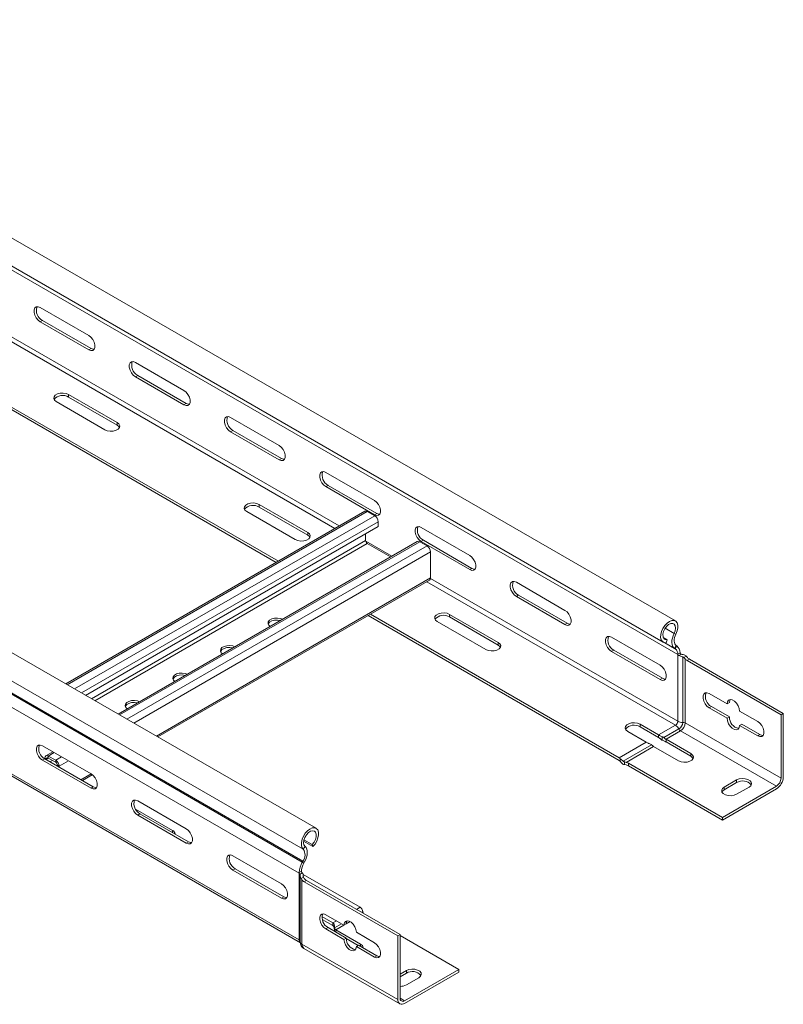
# Model space of a CAD drawing. Header units: millimetres. Extents: x -6 to 5206, y -8403 to -276.
# Tile 56 of 65: x 2227 to 2510, y -2827 to -2461. Entities that reach past the tile are written whole.
import ezdxf

# ---------------------------------------------------------------- set-up
doc = ezdxf.new("R2010")
doc.units = ezdxf.units.MM

msp = doc.modelspace()

# ---------------------------------------------------------------- linework, layer by layer
at = {"color": 7, "linetype": 'Continuous', "lineweight": 15}
for p, q in [((2470.22, -2684.27), (2083.43, -2460.98)), ((2078.88, -2468.86), (2465.67, -2692.15)), ((2471.11, -2696.76), (2084.32, -2473.47)), ((2336.82, -2761.28), (1950.03, -2537.99)), ((2332.07, -2769.02), (1945.28, -2545.73)), ((2331.7, -2773.86), (1944.91, -2550.58)), ((2331.94, -2773.43), (1945.16, -2550.14)), ((2330.58, -2777.94), (1943.75, -2554.63)), ((2322.83, -2662.07), (2144.88, -2559.33)), ((2321.98, -2662.56), (2144.03, -2559.82)), ((2234.4, -2567.86), (2252.43, -2578.27)), ((2234.4, -2573.17), (2235.25, -2572.68)), ((2252.43, -2583.58), (2234.4, -2573.17)), ((2235.25, -2572.68), (2253.28, -2583.09)), ((2330.53, -2802.69), (1943.75, -2579.4)), ((1944.24, -2580.5), (2331.03, -2803.79)), ((2252.43, -2583.58), (2253.28, -2583.09)), ((2269.76, -2588.28), (2287.79, -2598.68)), ((2269.76, -2593.58), (2270.61, -2593.09)), ((2287.79, -2603.99), (2269.76, -2593.58)), ((2270.61, -2593.09), (2288.64, -2603.5)), ((2258.41, -2613.24), (2240.38, -2602.83)), ((2244.97, -2600.18), (2263, -2610.59)), ((2244.97, -2601.16), (2244.97, -2600.18)), ((2263, -2611.57), (2244.97, -2601.16)), ((2287.79, -2603.99), (2288.64, -2603.5)), ((2263, -2611.57), (2263, -2610.59)), ((2305.11, -2608.69), (2323.14, -2619.09)), ((2305.11, -2613.99), (2305.96, -2613.5)), ((2323.14, -2624.4), (2305.11, -2613.99)), ((2305.96, -2613.5), (2323.99, -2623.91)), ((2323.14, -2624.4), (2323.99, -2623.91)), ((2340.47, -2629.1), (2358.5, -2639.5)), ((2340.47, -2634.4), (2341.32, -2633.91)), ((2358.5, -2644.81), (2340.47, -2634.4)), ((2341.32, -2633.91), (2359.35, -2644.32)), ((2354.95, -2643.53), (2243.9, -2707.63)), ((2329.12, -2654.06), (2311.09, -2643.65)), ((2315.68, -2641), (2333.71, -2651.41)), ((2315.68, -2641.98), (2315.68, -2641)), ((2333.71, -2652.39), (2315.68, -2641.98)), ((2358.6, -2645.21), (2355.85, -2643.62)), ((2358.5, -2644.81), (2359.35, -2644.32)), ((2359.88, -2649.21), (2251.28, -2711.9)), ((2359.88, -2649.21), (2359.88, -2647.41)), ((2375.82, -2649.51), (2393.85, -2659.91)), ((2333.71, -2652.39), (2333.71, -2651.41)), ((2355.21, -2651.9), (2355.21, -2654.39)), ((2375.82, -2654.81), (2376.67, -2654.32)), ((2376.67, -2654.32), (2394.7, -2664.73)), ((2374.39, -2654.75), (2263.34, -2718.86)), ((2355.85, -2655.49), (2364.48, -2660.47)), ((2378.05, -2656.43), (2375.29, -2654.84)), ((2393.85, -2665.22), (2375.82, -2654.81)), ((2379.32, -2668.31), (2379.32, -2658.64)), ((2393.85, -2665.22), (2394.7, -2664.73)), ((2278.07, -2727.36), (2378.95, -2669.13)), ((2411.18, -2669.92), (2429.21, -2680.33)), ((2411.18, -2675.22), (2412.03, -2674.73)), ((2429.21, -2685.63), (2411.18, -2675.22)), ((2412.03, -2674.73), (2430.06, -2685.14)), ((2449.33, -2736.07), (2356.16, -2682.29)), ((2449.33, -2735.09), (2357.01, -2681.8)), ((2386.39, -2681.82), (2404.43, -2692.23)), ((2386.39, -2682.8), (2386.39, -2681.82)), ((2404.43, -2693.21), (2386.39, -2682.8)), ((2399.83, -2694.88), (2381.8, -2684.47)), ((2429.21, -2685.63), (2430.06, -2685.14)), ((2446.53, -2690.33), (2464.56, -2700.74)), ((2465.72, -2690.44), (2467.12, -2691.25)), ((2470.42, -2689.15), (2469.76, -2688.91)), ((2404.43, -2693.21), (2404.43, -2692.23)), ((2466.82, -2692.34), (2467.12, -2691.25)), ((2470.54, -2693.42), (2469.93, -2694.45)), ((2470.17, -2694.6), (2469.93, -2694.45)), ((2470.79, -2693.57), (2470.17, -2694.6)), ((2470.79, -2693.57), (2470.54, -2693.42)), ((2446.53, -2695.63), (2447.38, -2695.14)), ((2464.56, -2706.04), (2446.53, -2695.63)), ((2447.38, -2695.14), (2465.41, -2705.55)), ((2471.95, -2696.06), (2471.11, -2696.55)), ((2471.11, -2696.55), (2471.11, -2696.76)), ((2471.11, -2721.54), (2471.11, -2696.76)), ((2472.31, -2696.67), (2471.5, -2697.14)), ((2472.38, -2696.63), (2472.3, -2696.67)), ((2472.94, -2721.94), (2472.94, -2697.64)), ((2474.28, -2697.37), (2473.39, -2697.89)), ((2473.85, -2722.14), (2473.85, -2698.33)), ((2474.7, -2697.84), (2474.28, -2697.37)), ((2474.65, -2699.01), (2475.5, -2698.52)), ((2475.5, -2698.52), (2510.28, -2718.59)), ((2509.43, -2719.08), (2474.65, -2699.01)), ((2464.56, -2706.04), (2465.41, -2705.55)), ((2482.74, -2711.23), (2489.45, -2715.1)), ((2483.59, -2716.04), (2482.74, -2716.53)), ((2489.45, -2720.41), (2482.74, -2716.53)), ((2483.59, -2716.04), (2490.3, -2719.92)), ((2490.3, -2714.61), (2489.45, -2715.1)), ((2490.3, -2719.92), (2489.45, -2720.41)), ((2494.05, -2717.76), (2500.77, -2721.64)), ((2510.28, -2718.59), (2509.43, -2719.08)), ((2509.43, -2742.68), (2509.43, -2719.08)), ((2510.28, -2718.59), (2510.28, -2742.19)), ((2457.1, -2722.64), (2464, -2726.62)), ((2457.1, -2723.62), (2457.1, -2722.64)), ((2464, -2727.6), (2457.1, -2723.62)), ((2470.26, -2723.01), (2464, -2726.62)), ((2473.85, -2722.14), (2509.43, -2742.68)), ((2494.9, -2722.58), (2494.05, -2723.07)), ((2500.77, -2726.94), (2494.05, -2723.07)), ((2494.9, -2722.58), (2501.62, -2726.45)), ((2459.4, -2729.27), (2452.51, -2725.29)), ((2464, -2727.6), (2464, -2726.62)), ((2465.37, -2728.55), (2465.37, -2727.26)), ((2471.52, -2724.39), (2465.94, -2727.61)), ((2472.15, -2725.08), (2466.74, -2728.2)), ((2472.15, -2725.08), (2507.73, -2745.62)), ((2501.62, -2726.45), (2500.77, -2726.94)), ((2253.28, -2741.07), (2235.25, -2730.66)), ((2459.4, -2729.27), (2449.33, -2735.09)), ((2461.35, -2730.26), (2450.84, -2736.33)), ((2462.15, -2730.86), (2451.89, -2736.78)), ((2462.15, -2730.86), (2471.39, -2736.19)), ((2475.98, -2733.54), (2466.74, -2728.2)), ((2466.74, -2729.18), (2466.74, -2728.2)), ((2466.74, -2729.18), (2475.98, -2734.52)), ((2239.08, -2732.87), (2236.51, -2734.35)), ((2240.16, -2736.03), (2237.41, -2734.44)), ((2237.41, -2734.44), (2237.41, -2735.18)), ((2475.98, -2734.52), (2475.98, -2733.54)), ((2236.1, -2735.47), (2235.25, -2735.96)), ((2235.25, -2735.96), (2253.28, -2746.37)), ((2254.13, -2745.88), (2236.1, -2735.47)), ((2236.77, -2735.54), (2236.13, -2735.18)), ((2236.13, -2735.18), (2236.13, -2735.49)), ((2236.77, -2735.54), (2236.77, -2735.86)), ((2240.16, -2736.77), (2237.41, -2735.18)), ((2238.96, -2736.07), (2238.05, -2736.6)), ((2240.16, -2736.77), (2240.16, -2736.03)), ((2241.44, -2738.24), (2240.8, -2737.87)), ((2240.8, -2738.19), (2240.8, -2737.87)), ((2241.44, -2738.56), (2241.44, -2738.24)), ((2449.67, -2735.33), (2449.67, -2736.36)), ((2451.27, -2736.6), (2451.27, -2737.63)), ((2451.27, -2737.63), (2451.89, -2737.76)), ((2487.65, -2757.21), (2452.87, -2737.14)), ((2452.87, -2738.12), (2452.87, -2737.14)), ((2452.87, -2738.12), (2487.65, -2758.19)), ((2250.06, -2743.54), (2253.76, -2741.4)), ((2254.13, -2745.88), (2253.28, -2746.37)), ((2487.65, -2757.21), (2507.73, -2745.62)), ((2492.96, -2743.33), (2488.36, -2745.99)), ((2488.36, -2746.97), (2492.96, -2744.31)), ((2488.36, -2746.97), (2488.36, -2745.99)), ((2492.96, -2744.31), (2492.96, -2743.33)), ((2492.96, -2748.64), (2497.55, -2745.99)), ((2507.73, -2746.6), (2487.65, -2758.19)), ((2288.64, -2761.48), (2270.61, -2751.07)), ((2283.51, -2762.03), (2269.8, -2754.11)), ((2271.45, -2755.88), (2270.61, -2756.37)), ((2270.61, -2756.37), (2288.64, -2766.78)), ((2289.48, -2766.29), (2271.45, -2755.88)), ((2487.65, -2758.19), (2487.65, -2757.21)), ((2289.48, -2766.29), (2288.64, -2766.78)), ((2332.22, -2766.07), (2335.66, -2768.06)), ((2332.32, -2765.55), (2335.37, -2767.31)), ((2335.66, -2768.06), (2335.37, -2767.31)), ((2323.99, -2781.89), (2305.96, -2771.48)), ((2332.07, -2769.02), (2332.72, -2768.02)), ((2331.7, -2773.86), (2331.94, -2773.43)), ((2331.7, -2773.86), (2332.31, -2774.18)), ((2331.94, -2773.43), (2332.56, -2773.75)), ((2332.31, -2774.18), (2332.56, -2773.75)), ((2306.81, -2776.29), (2305.96, -2776.78)), ((2305.96, -2776.78), (2323.99, -2787.19)), ((2324.84, -2786.7), (2306.81, -2776.29)), ((2330.53, -2802.69), (2330.53, -2778.11)), ((2330.88, -2778.31), (2330.53, -2778.11)), ((2330.54, -2777.7), (2331.38, -2777.21)), ((2330.81, -2778.35), (2330.88, -2778.31)), ((2330.88, -2778.31), (2330.89, -2778.31)), ((2330.88, -2778.71), (2330.88, -2803.29)), ((2330.89, -2778.31), (2331.7, -2777.84)), ((2353.16, -2790.6), (2332.01, -2778.39)), ((2332.08, -2779), (2332.08, -2778.84)), ((2331.25, -2779.94), (2332.14, -2779.43)), ((2331.58, -2780.46), (2331.25, -2779.94)), ((2331.58, -2804.27), (2331.58, -2780.46)), ((2333.23, -2780.65), (2332.38, -2781.14)), ((2332.38, -2781.14), (2367.16, -2801.21)), ((2368.01, -2800.72), (2333.23, -2780.65)), ((2324.84, -2786.7), (2323.99, -2787.19)), ((2347.18, -2797.23), (2340.47, -2793.36)), ((2343.08, -2796.42), (2339.02, -2794.08)), ((2339.14, -2795.13), (2343.08, -2797.4)), ((2343.08, -2796.42), (2343.08, -2797.4)), ((2347.18, -2797.23), (2348.03, -2796.75)), ((2340.47, -2798.66), (2341.32, -2798.17)), ((2340.47, -2798.66), (2347.18, -2802.54)), ((2348.03, -2802.05), (2341.32, -2798.17)), ((2343.61, -2797.61), (2343.61, -2798.93)), ((2344.13, -2798.99), (2353.37, -2804.32)), ((2358.5, -2803.77), (2351.78, -2799.89)), ((2367.16, -2801.21), (2368.01, -2800.72)), ((2368.01, -2824.32), (2368.01, -2800.72)), ((2367.16, -2824.81), (2331.58, -2804.27)), ((2347.18, -2802.54), (2348.03, -2802.05)), ((2352.49, -2804.79), (2348.04, -2802.22)), ((2367.16, -2801.21), (2367.16, -2824.81)), ((2389.79, -2813.71), (2368.01, -2801.14)), ((2332.33, -2805.92), (2367.91, -2826.46)), ((2351.78, -2805.2), (2352.63, -2804.71)), ((2351.78, -2805.2), (2358.5, -2809.07)), ((2359.35, -2808.58), (2352.63, -2804.71)), ((2358.5, -2809.07), (2359.35, -2808.58)), ((2368.01, -2815.46), (2370.34, -2814.12)), ((2370.34, -2815.1), (2368.01, -2816.44)), ((2389.79, -2813.71), (2369.71, -2825.3)), ((2369.71, -2826.28), (2389.79, -2814.69)), ((2370.34, -2815.1), (2370.34, -2814.12)), ((2389.79, -2814.69), (2389.79, -2813.71)), ((2374.94, -2816.77), (2370.34, -2819.42))]:
    msp.add_line(p, q, dxfattribs=at)
at = {"color": 8, "linetype": 'Continuous', "lineweight": 15}
for p, q in [((2343.76, -2649.98), (2165.81, -2547.25)), ((2345.46, -2649), (2167.17, -2546.08)), ((2355.85, -2643.62), (2244.42, -2707.94)), ((2358.6, -2645.21), (2247.18, -2709.53)), ((2359.88, -2647.41), (2249.73, -2711)), ((2355.21, -2654.39), (2253.43, -2713.14)), ((2355.85, -2655.49), (2254.71, -2713.88)), ((2375.29, -2654.84), (2263.87, -2719.16)), ((2378.05, -2656.43), (2266.63, -2720.76)), ((2364.91, -2660.23), (2355.25, -2654.65)), ((2379.32, -2658.64), (2269.17, -2722.23)), ((2379.32, -2668.31), (2277.55, -2727.06)), ((2471.11, -2721.54), (2379.31, -2668.54)), ((2470.26, -2723.01), (2377.94, -2669.71)), ((2469.76, -2688.91), (2466.43, -2686.98)), ((2470.17, -2694.6), (2466.27, -2692.35)), ((2469.93, -2694.45), (2466.3, -2692.35)), ((2239.61, -2733.17), (2237.41, -2734.44)), ((2242.36, -2734.76), (2240.16, -2736.03)), ((2237.41, -2735.18), (2236.77, -2735.54)), ((2244.91, -2736.23), (2241.44, -2738.24)), ((2253.28, -2741.07), (2249.54, -2743.23)), ((2283.51, -2762.84), (2283.51, -2762.03)), ((2351.82, -2791.38), (2353.16, -2790.6)), ((2353.65, -2792.43), (2354.18, -2792.13)), ((2343.08, -2796.42), (2344.43, -2795.64)), ((2343.67, -2798.2), (2346.26, -2796.7)), ((2344.13, -2798.99), (2347.18, -2797.23)), ((2348.03, -2796.73), (2349.47, -2795.9)), ((2344.13, -2799.8), (2344.13, -2798.99)), ((2353.37, -2805.13), (2353.37, -2804.32)), ((2368.01, -2824.32), (2369.71, -2825.3))]:
    msp.add_line(p, q, dxfattribs=at)
at = {"color": 7, "linetype": 'Continuous', "lineweight": 15, "flags": 128}
for points in [[(2234.4, -2573.17), (2233.62, -2572.56), (2232.92, -2571.7), (2232.41, -2570.7), (2232.14, -2569.67), (2232.14, -2568.75), (2232.41, -2568.04), (2232.92, -2567.63), (2233.62, -2567.57), (2234.4, -2567.86)], [(2252.43, -2578.27), (2253.22, -2578.89), (2253.91, -2579.75), (2254.42, -2580.75), (2254.7, -2581.77), (2254.7, -2582.7), (2254.42, -2583.4), (2253.91, -2583.81), (2253.22, -2583.88), (2252.43, -2583.58)], [(2253.28, -2583.09), (2254.07, -2583.39), (2254.43, -2583.4)], [(2269.76, -2593.58), (2268.97, -2592.97), (2268.28, -2592.11), (2267.77, -2591.11), (2267.49, -2590.08), (2267.49, -2589.16), (2267.77, -2588.45), (2268.28, -2588.04), (2268.97, -2587.98), (2269.76, -2588.28)], [(2240.38, -2602.83), (2239.73, -2602.3), (2239.44, -2601.67), (2239.54, -2601.02), (2240.01, -2600.43), (2240.81, -2599.97), (2241.83, -2599.69), (2242.96, -2599.63), (2244.05, -2599.8), (2244.97, -2600.18)], [(2287.79, -2598.68), (2288.57, -2599.3), (2289.27, -2600.16), (2289.78, -2601.16), (2290.05, -2602.18), (2290.05, -2603.11), (2289.78, -2603.81), (2289.27, -2604.22), (2288.57, -2604.29), (2287.79, -2603.99)], [(2288.64, -2603.5), (2289.42, -2603.8), (2289.78, -2603.81)], [(2263, -2610.59), (2263.65, -2611.12), (2263.94, -2611.75), (2263.85, -2612.4), (2263.37, -2612.99), (2262.57, -2613.45), (2261.55, -2613.73), (2260.42, -2613.78), (2259.33, -2613.61), (2258.41, -2613.24)], [(2305.11, -2613.99), (2304.33, -2613.38), (2303.63, -2612.52), (2303.12, -2611.52), (2302.85, -2610.49), (2302.85, -2609.57), (2303.12, -2608.86), (2303.63, -2608.45), (2304.33, -2608.39), (2305.11, -2608.69)], [(2263.84, -2612.4), (2263.65, -2612.1), (2263, -2611.57)], [(2323.14, -2619.09), (2323.93, -2619.71), (2324.62, -2620.57), (2325.13, -2621.57), (2325.41, -2622.59), (2325.41, -2623.52), (2325.13, -2624.22), (2324.62, -2624.63), (2323.93, -2624.7), (2323.14, -2624.4)], [(2323.99, -2623.91), (2324.78, -2624.21), (2325.14, -2624.22)], [(2340.47, -2634.4), (2339.68, -2633.79), (2338.99, -2632.93), (2338.48, -2631.93), (2338.2, -2630.9), (2338.2, -2629.98), (2338.48, -2629.27), (2338.99, -2628.86), (2339.68, -2628.8), (2340.47, -2629.1)], [(2358.5, -2639.5), (2359.28, -2640.12), (2359.98, -2640.98), (2360.49, -2641.98), (2360.76, -2643), (2360.76, -2643.93), (2360.49, -2644.63), (2359.98, -2645.04), (2359.28, -2645.11), (2358.5, -2644.81)], [(2311.09, -2643.65), (2310.44, -2643.12), (2310.15, -2642.49), (2310.25, -2641.84), (2310.72, -2641.25), (2311.52, -2640.79), (2312.54, -2640.51), (2313.67, -2640.46), (2314.76, -2640.62), (2315.68, -2641)], [(2359.35, -2644.32), (2360.13, -2644.62), (2360.49, -2644.63)], [(2375.82, -2654.81), (2375.04, -2654.2), (2374.35, -2653.34), (2373.83, -2652.34), (2373.56, -2651.31), (2373.56, -2650.39), (2373.83, -2649.68), (2374.35, -2649.27), (2375.04, -2649.21), (2375.82, -2649.51)], [(2333.71, -2651.41), (2334.36, -2651.94), (2334.65, -2652.57), (2334.56, -2653.22), (2334.08, -2653.81), (2333.28, -2654.27), (2332.26, -2654.55), (2331.13, -2654.6), (2330.04, -2654.43), (2329.12, -2654.06)], [(2334.55, -2653.22), (2334.36, -2652.92), (2333.71, -2652.39)], [(2393.85, -2659.91), (2394.64, -2660.53), (2395.33, -2661.39), (2395.84, -2662.39), (2396.12, -2663.41), (2396.12, -2664.34), (2395.84, -2665.04), (2395.33, -2665.45), (2394.64, -2665.52), (2393.85, -2665.22)], [(2394.7, -2664.73), (2395.49, -2665.03), (2395.85, -2665.04)], [(2378.95, -2669.13), (2378.95, -2669.13), (2379.11, -2669), (2379.23, -2668.81), (2379.3, -2668.58), (2379.32, -2668.31)], [(2411.18, -2675.22), (2410.39, -2674.61), (2409.7, -2673.75), (2409.19, -2672.75), (2408.91, -2671.72), (2408.91, -2670.8), (2409.19, -2670.09), (2409.7, -2669.68), (2410.39, -2669.62), (2411.18, -2669.92)], [(2324.35, -2683.64), (2323.6, -2683.36), (2322.51, -2683.19), (2321.38, -2683.25), (2320.36, -2683.53), (2319.56, -2683.99), (2319.08, -2684.58), (2318.99, -2685.23), (2319.28, -2685.86), (2319.76, -2686.29)], [(2381.8, -2684.47), (2381.15, -2683.94), (2380.86, -2683.31), (2380.96, -2682.66), (2381.43, -2682.07), (2382.23, -2681.61), (2383.25, -2681.33), (2384.38, -2681.28), (2385.47, -2681.44), (2386.39, -2681.82)], [(2429.21, -2680.33), (2430, -2680.94), (2430.69, -2681.8), (2431.2, -2682.8), (2431.47, -2683.82), (2431.47, -2684.75), (2431.2, -2685.45), (2430.69, -2685.86), (2430, -2685.93), (2429.21, -2685.63)], [(2323.57, -2684.09), (2322.51, -2683.93), (2321.38, -2683.99), (2320.36, -2684.26), (2319.56, -2684.72), (2319.08, -2685.31), (2319.04, -2685.43)], [(2430.06, -2685.14), (2430.84, -2685.44), (2431.2, -2685.45)], [(2466.82, -2692.34), (2466.03, -2692.3), (2465.39, -2691.95), (2464.95, -2691.3), (2464.74, -2690.41), (2464.78, -2689.34), (2465.07, -2688.19), (2465.58, -2687.04), (2466.28, -2685.99), (2467.11, -2685.1), (2468, -2684.46), (2468.89, -2684.11), (2469.7, -2684.09), (2470.38, -2684.38), (2470.87, -2684.97), (2471.12, -2685.82), (2471.13, -2686.86), (2470.89, -2688), (2470.42, -2689.15)], [(2467.12, -2691.25), (2466.43, -2691.19), (2465.91, -2690.79), (2465.62, -2690.11), (2465.59, -2689.21), (2465.83, -2688.2), (2466.3, -2687.19), (2466.95, -2686.29), (2467.72, -2685.61), (2468.51, -2685.23), (2469.24, -2685.17), (2469.82, -2685.46), (2470.19, -2686.06), (2470.31, -2686.9), (2470.16, -2687.88), (2469.76, -2688.91)], [(2446.53, -2695.63), (2445.75, -2695.02), (2445.06, -2694.16), (2444.54, -2693.16), (2444.27, -2692.13), (2444.27, -2691.21), (2444.54, -2690.5), (2445.06, -2690.09), (2445.75, -2690.03), (2446.53, -2690.33)], [(2469.76, -2688.91), (2469.39, -2689.76), (2469.11, -2690.62), (2468.96, -2691.46), (2468.92, -2692.25), (2469, -2692.96), (2469.2, -2693.58), (2469.51, -2694.08), (2469.93, -2694.45)], [(2470.42, -2689.15), (2470.13, -2689.81), (2469.92, -2690.47), (2469.8, -2691.12), (2469.77, -2691.72), (2469.83, -2692.28), (2469.99, -2692.75), (2470.23, -2693.14), (2470.54, -2693.42)], [(2306.67, -2693.85), (2305.92, -2693.57), (2304.83, -2693.4), (2303.71, -2693.46), (2302.68, -2693.73), (2301.88, -2694.19), (2301.41, -2694.78), (2301.31, -2695.43), (2301.6, -2696.06), (2302.09, -2696.49)], [(2305.89, -2694.3), (2304.83, -2694.13), (2303.71, -2694.19), (2302.68, -2694.47), (2301.88, -2694.93), (2301.41, -2695.52), (2301.36, -2695.64)], [(2404.43, -2692.23), (2405.07, -2692.76), (2405.36, -2693.39), (2405.27, -2694.04), (2404.79, -2694.63), (2403.99, -2695.09), (2402.97, -2695.37), (2401.84, -2695.42), (2400.75, -2695.25), (2399.83, -2694.88)], [(2405.26, -2694.04), (2405.07, -2693.74), (2404.43, -2693.21)], [(2464.56, -2700.74), (2465.35, -2701.35), (2466.04, -2702.21), (2466.55, -2703.21), (2466.83, -2704.23), (2466.83, -2705.16), (2466.55, -2705.86), (2466.04, -2706.27), (2465.35, -2706.34), (2464.56, -2706.04)], [(2288.99, -2704.05), (2288.24, -2703.77), (2287.15, -2703.6), (2286.03, -2703.66), (2285, -2703.94), (2284.21, -2704.4), (2283.73, -2704.99), (2283.63, -2705.64), (2283.92, -2706.27), (2284.41, -2706.7)], [(2288.22, -2704.5), (2287.15, -2704.34), (2286.03, -2704.4), (2285, -2704.67), (2284.21, -2705.13), (2283.73, -2705.72), (2283.68, -2705.84)], [(2465.41, -2705.55), (2466.2, -2705.85), (2466.56, -2705.86)], [(2482.74, -2716.53), (2481.95, -2715.92), (2481.26, -2715.06), (2480.75, -2714.06), (2480.47, -2713.03), (2480.47, -2712.11), (2480.75, -2711.4), (2481.26, -2710.99), (2481.95, -2710.93), (2482.74, -2711.23)], [(2271.31, -2714.26), (2270.56, -2713.98), (2269.47, -2713.81), (2268.35, -2713.87), (2267.33, -2714.14), (2266.53, -2714.6), (2266.05, -2715.19), (2265.95, -2715.84), (2266.25, -2716.47), (2266.73, -2716.9)], [(2270.54, -2714.71), (2269.47, -2714.54), (2268.35, -2714.6), (2267.33, -2714.88), (2266.53, -2715.34), (2266.05, -2715.93), (2266, -2716.05)], [(2489.45, -2715.1), (2489.59, -2714.28), (2489.99, -2713.71), (2490.6, -2713.47), (2491.35, -2713.59), (2492.15, -2714.05), (2492.9, -2714.8), (2493.51, -2715.74), (2493.91, -2716.77), (2494.05, -2717.76)], [(2490.61, -2713.47), (2490.44, -2713.79), (2490.3, -2714.61)], [(2494.05, -2723.07), (2493.91, -2723.89), (2493.51, -2724.46), (2492.9, -2724.7), (2492.15, -2724.58), (2491.35, -2724.12), (2490.6, -2723.37), (2489.99, -2722.43), (2489.59, -2721.4), (2489.45, -2720.41)], [(2452.51, -2725.29), (2451.86, -2724.76), (2451.57, -2724.13), (2451.67, -2723.48), (2452.14, -2722.89), (2452.94, -2722.43), (2453.97, -2722.15), (2455.09, -2722.1), (2456.18, -2722.26), (2457.1, -2722.64)], [(2500.77, -2721.64), (2501.55, -2722.25), (2502.25, -2723.11), (2502.76, -2724.11), (2503.03, -2725.13), (2503.03, -2726.06), (2502.76, -2726.77), (2502.25, -2727.17), (2501.55, -2727.24), (2500.77, -2726.94)], [(2501.62, -2726.45), (2502.4, -2726.75), (2502.76, -2726.76)], [(2235.25, -2730.66), (2234.46, -2730.36), (2233.77, -2730.42), (2233.26, -2730.83), (2232.99, -2731.54), (2232.99, -2732.46), (2233.26, -2733.49), (2233.77, -2734.49), (2234.46, -2735.35), (2235.25, -2735.96)], [(2471.39, -2736.19), (2472.31, -2736.56), (2473.4, -2736.73), (2474.53, -2736.68), (2475.55, -2736.4), (2476.35, -2735.94), (2476.83, -2735.35), (2476.92, -2734.7), (2476.63, -2734.07), (2475.98, -2733.54)], [(2475.98, -2734.52), (2476.63, -2735.05), (2476.82, -2735.35)], [(2253.28, -2746.37), (2254.07, -2746.67), (2254.76, -2746.61), (2255.27, -2746.2), (2255.54, -2745.49), (2255.54, -2744.57), (2255.27, -2743.54), (2254.76, -2742.54), (2254.07, -2741.68), (2253.28, -2741.07)], [(2255.27, -2746.19), (2254.92, -2746.18), (2254.13, -2745.88)], [(2488.36, -2745.99), (2487.71, -2746.52), (2487.42, -2747.15), (2487.52, -2747.8), (2487.99, -2748.39), (2488.79, -2748.85), (2489.82, -2749.13), (2490.94, -2749.18), (2492.03, -2749.01), (2492.96, -2748.64)], [(2497.55, -2745.99), (2498.2, -2745.45), (2498.49, -2744.82), (2498.39, -2744.18), (2497.92, -2743.59), (2497.12, -2743.12), (2496.09, -2742.85), (2494.97, -2742.79), (2493.88, -2742.96), (2492.96, -2743.33)], [(2487.52, -2747.8), (2487.71, -2747.5), (2488.36, -2746.97)], [(2270.61, -2751.07), (2269.82, -2750.77), (2269.13, -2750.83), (2268.62, -2751.24), (2268.34, -2751.95), (2268.34, -2752.87), (2268.62, -2753.9), (2269.13, -2754.9), (2269.82, -2755.76), (2270.61, -2756.37)], [(2288.64, -2766.78), (2289.42, -2767.08), (2290.11, -2767.02), (2290.63, -2766.61), (2290.9, -2765.9), (2290.9, -2764.98), (2290.63, -2763.95), (2290.11, -2762.95), (2289.42, -2762.09), (2288.64, -2761.48)], [(2335.66, -2768.06), (2336.46, -2767.11), (2337.1, -2766.01), (2337.54, -2764.85), (2337.75, -2763.72), (2337.71, -2762.7), (2337.42, -2761.89), (2336.9, -2761.33), (2336.21, -2761.08), (2335.38, -2761.15), (2334.48, -2761.54), (2333.6, -2762.22), (2332.78, -2763.13), (2332.11, -2764.2), (2331.62, -2765.36), (2331.36, -2766.5), (2331.36, -2767.55), (2331.6, -2768.41), (2332.07, -2769.02)], [(2335.37, -2767.31), (2336.06, -2766.45), (2336.57, -2765.46), (2336.86, -2764.44), (2336.89, -2763.51), (2336.66, -2762.76), (2336.19, -2762.3), (2335.53, -2762.16), (2334.77, -2762.37), (2333.97, -2762.89), (2333.25, -2763.68), (2332.67, -2764.64), (2332.29, -2765.66), (2332.18, -2766.64), (2332.33, -2767.45), (2332.72, -2768.02)], [(2290.63, -2766.6), (2290.27, -2766.59), (2289.48, -2766.29)], [(2305.96, -2771.48), (2305.17, -2771.18), (2304.48, -2771.25), (2303.97, -2771.66), (2303.7, -2772.36), (2303.7, -2773.29), (2303.97, -2774.31), (2304.48, -2775.31), (2305.17, -2776.17), (2305.96, -2776.78)], [(2332.72, -2768.02), (2333.1, -2768.43), (2333.37, -2768.98), (2333.53, -2769.64), (2333.57, -2770.38), (2333.48, -2771.2), (2333.28, -2772.05), (2332.97, -2772.91), (2332.56, -2773.75)], [(2323.99, -2787.19), (2324.78, -2787.49), (2325.47, -2787.43), (2325.98, -2787.02), (2326.25, -2786.31), (2326.25, -2785.39), (2325.98, -2784.36), (2325.47, -2783.36), (2324.78, -2782.5), (2323.99, -2781.89)], [(2325.98, -2787.01), (2325.63, -2787), (2324.84, -2786.7)], [(2340.47, -2793.36), (2339.68, -2793.06), (2338.99, -2793.13), (2338.48, -2793.53), (2338.2, -2794.24), (2338.2, -2795.17), (2338.48, -2796.19), (2338.99, -2797.19), (2339.68, -2798.05), (2340.47, -2798.66)], [(2351.78, -2799.89), (2351.64, -2798.9), (2351.24, -2797.87), (2350.63, -2796.93), (2349.88, -2796.18), (2349.08, -2795.72), (2348.33, -2795.6), (2347.72, -2795.84), (2347.32, -2796.41), (2347.18, -2797.23)], [(2348.03, -2796.75), (2348.17, -2795.92), (2348.34, -2795.6)], [(2347.18, -2802.54), (2347.32, -2803.53), (2347.72, -2804.56), (2348.33, -2805.5), (2349.08, -2806.25), (2349.88, -2806.71), (2350.63, -2806.83), (2351.24, -2806.59), (2351.64, -2806.02), (2351.78, -2805.2)], [(2358.5, -2809.07), (2359.28, -2809.37), (2359.98, -2809.31), (2360.49, -2808.9), (2360.76, -2808.19), (2360.76, -2807.27), (2360.49, -2806.24), (2359.98, -2805.24), (2359.28, -2804.38), (2358.5, -2803.77)], [(2360.49, -2808.89), (2360.13, -2808.88), (2359.35, -2808.58)], [(2370.34, -2814.12), (2371.27, -2813.74), (2372.36, -2813.57), (2373.48, -2813.63), (2374.5, -2813.91), (2375.3, -2814.37), (2375.78, -2814.96), (2375.88, -2815.61), (2375.59, -2816.24), (2374.94, -2816.77)]]:
    msp.add_lwpolyline(points, dxfattribs=at)
at = {"color": 7, "linetype": 'Continuous', "lineweight": 15}
for centre, radius, start, end in [((2237.22, -2568.97), 4.2, 160.3891, 242.1), ((2272.57, -2589.38), 4.2, 160.3906, 242.0984), ((2242.74, -2604.72), 4.2, 57.9043, 139.599), ((2307.93, -2609.79), 4.2, 160.3891, 242.1), ((2343.28, -2630.2), 4.2, 160.3891, 242.1), ((2313.45, -2645.54), 4.2, 57.9043, 139.599), ((2355.32, -2644.35), 0.905, 54.3727, 114.3151), ((2357.11, -2647.54), 2.77, 2.6063, 57.3948), ((2378.64, -2650.61), 4.2, 160.3927, 242.0964), ((2356.59, -2654.32), 1.38, 182.6063, 237.3959), ((2374.77, -2655.58), 0.905, 54.3853, 114.3026), ((2376.56, -2658.76), 2.77, 2.6073, 57.3938), ((2413.99, -2671.02), 4.2, 160.3891, 242.1), ((2384.16, -2686.36), 4.2, 57.9043, 139.599), ((2449.35, -2691.43), 4.2, 160.3906, 242.0984), ((2468.66, -2696.54), 2.46, 354.7437, 51.9897), ((2468.99, -2695.93), 2.97, 357.4187, 52.6349), ((2472.72, -2696.03), 0.765, 200.9883, 237.316), ((2472.74, -2694.98), 1.69, 250.7616, 257.7367), ((2476.33, -2696.2), 3.27, 220.692, 239.1243), ((2477.18, -2695.71), 3.27, 220.692, 239.1243), ((2485.55, -2712.33), 4.2, 160.3898, 242.098), ((2494.5, -2720.08), 4.2, 177.9007, 259.6056), ((2454.87, -2727.18), 4.2, 57.9078, 139.5954), ((2469.26, -2721.45), 1.84, 302.6069, 357.394), ((2468.39, -2725.99), 3.52, 26.9958, 57.8782), ((2472.75, -2718.42), 3.52, 242.1275, 273.0025), ((2469.87, -2721.8), 3.07, 302.6066, 357.3942), ((2470.17, -2721.97), 3.69, 302.6052, 357.3946), ((2473.03, -2723.7), 1.76, 62.1287, 93.0018), ((2473.09, -2723.59), 1.76, 206.9993, 237.8786), ((2238.07, -2731.76), 4.2, 160.3927, 242.0964), ((2236.91, -2735.05), 0.786, 50.7938, 189.2202), ((2237.16, -2735.48), 0.393, 50.7947, 189.2292), ((2238.67, -2738.36), 2.77, 2.6073, 57.3938), ((2239.42, -2737.93), 1.38, 2.6083, 57.3917), ((2448.01, -2737.34), 2.61, 50.4607, 59.7917), ((2448.56, -2737.35), 1.49, 41.7465, 59.2017), ((2451.28, -2739.99), 3.27, 60.8765, 79.3123), ((2451.28, -2740.97), 3.27, 60.8765, 79.3123), ((2504.75, -2741.94), 5.53, 302.6053, 357.3947), ((2495.19, -2747.88), 4.2, 40.4022, 122.0946), ((2505.75, -2742.51), 3.69, 302.6052, 357.3946), ((2273.42, -2752.17), 4.2, 160.3891, 242.1), ((2282.92, -2763.46), 1.55, 3.8055, 67.5143), ((2308.78, -2772.58), 4.2, 160.3906, 242.0984), ((2329.02, -2771.14), 3.72, 321.955, 34.7629), ((2339.28, -2778.26), 8.76, 149.9027, 176.3466), ((2338.25, -2777.65), 6.87, 149.7173, 178.123), ((2330.15, -2778.81), 0.802, 35.0275, 61.4585), ((2331.3, -2777.67), 0.765, 200.9883, 237.316), ((2334.06, -2778.33), 3.27, 220.692, 239.1243), ((2334.91, -2777.84), 3.27, 220.692, 239.1243), ((2343.28, -2794.46), 4.2, 160.3898, 242.098), ((2351.85, -2792.86), 2.61, 50.4607, 59.7917), ((2352.23, -2802.21), 4.2, 177.9007, 259.6056), ((2352.78, -2805.75), 1.55, 3.7737, 67.5479), ((2372.58, -2818.66), 4.2, 40.4015, 122.0952), ((2368.1, -2815.13), 4.84, 268.9143, 297.5838), ((2368.71, -2825.06), 1.57, 170.7858, 309.2034), ((2369.04, -2824.49), 1.05, 170.7848, 309.2044)]:
    msp.add_arc(centre, radius, start, end, dxfattribs=at)
at = {"color": 8, "linetype": 'Continuous', "lineweight": 15}
for centre, radius, start, end in [((2330.24, -2803.28), 0.657, 14.6969, 63.8361), ((2331.74, -2802.8), 1.21, 174.4082, 233.9591), ((2332.07, -2803.18), 1.19, 185.3096, 246.0105), ((2333.35, -2804.47), 1.77, 173.7024, 234.9854)]:
    msp.add_arc(centre, radius, start, end, dxfattribs=at)
at = {"color": 7, "linetype": 'Continuous', "lineweight": 15}
for points, knots in [([(2471.11, -2696.55), (2471.11, -2696.6), (2471.12, -2696.69), (2471.18, -2696.85), (2471.27, -2696.99), (2471.39, -2697.09), (2471.46, -2697.13), (2471.5, -2697.14)], [0, 0, 0, 0, 0.214025, 0.428116, 0.641709, 0.853668, 1, 1, 1, 1]), ([(2471.5, -2697.14), (2471.7, -2697.22), (2472.12, -2697.38), (2472.62, -2697.55), (2472.89, -2697.63), (2472.94, -2697.64)], [0, 0, 0, 0, 0.4505823, 0.8984703, 1, 1, 1, 1]), ([(2472.01, -2696.3), (2471.99, -2696.25), (2471.96, -2696.17), (2471.95, -2696.09), (2471.95, -2696.06)], [0, 0, 0, 0, 0.614411, 1, 1, 1, 1]), ([(2472.87, -2696.7), (2472.74, -2696.68), (2472.57, -2696.67), (2472.41, -2696.63), (2472.38, -2696.63)], [0, 0, 0, 0, 0.782734, 1, 1, 1, 1]), ([(2474.28, -2697.37), (2474.12, -2697.22), (2473.8, -2696.91), (2473.27, -2696.73), (2472.96, -2696.7), (2472.87, -2696.7)], [0, 0, 0, 0, 0.415391, 0.827772, 1, 1, 1, 1]), ([(2472.94, -2697.64), (2473.06, -2697.69), (2473.23, -2697.76), (2473.36, -2697.87), (2473.39, -2697.89)], [0, 0, 0, 0, 0.795578, 1, 1, 1, 1]), ([(2473.39, -2697.89), (2473.52, -2698), (2473.68, -2698.14), (2473.82, -2698.3), (2473.85, -2698.33)], [0, 0, 0, 0, 0.779166, 1, 1, 1, 1]), ([(2465.37, -2727.26), (2465.18, -2727.18), (2464.81, -2727.04), (2464.33, -2726.8), (2464.1, -2726.67), (2464, -2726.62)], [0, 0, 0, 0, 0.406999, 0.751669, 1, 1, 1, 1]), ([(2464, -2727.6), (2464.09, -2727.65), (2464.27, -2727.76), (2464.56, -2727.97), (2464.72, -2728.12), (2464.8, -2728.19)], [0, 0, 0, 0, 0.346304, 0.691476, 1, 1, 1, 1]), ([(2465.94, -2727.61), (2465.81, -2727.5), (2465.63, -2727.35), (2465.42, -2727.27), (2465.37, -2727.26)], [0, 0, 0, 0, 0.771708, 1, 1, 1, 1]), ([(2466.74, -2728.2), (2466.65, -2728.15), (2466.47, -2728.04), (2466.19, -2727.83), (2466.02, -2727.68), (2465.94, -2727.61)], [0, 0, 0, 0, 0.346312, 0.691469, 1, 1, 1, 1]), ([(2459.4, -2729.27), (2459.54, -2729.35), (2459.81, -2729.5), (2460.29, -2729.73), (2460.61, -2729.85), (2460.78, -2729.91)], [0, 0, 0, 0, 0.333679, 0.666027, 1, 1, 1, 1]), ([(2460.78, -2729.91), (2460.94, -2729.98), (2461.14, -2730.07), (2461.31, -2730.23), (2461.35, -2730.26)], [0, 0, 0, 0, 0.771567, 1, 1, 1, 1]), ([(2461.35, -2730.26), (2461.45, -2730.36), (2461.66, -2730.54), (2461.95, -2730.74), (2462.1, -2730.83), (2462.15, -2730.86)], [0, 0, 0, 0, 0.406617, 0.81538, 1, 1, 1, 1]), ([(2464.8, -2728.19), (2464.94, -2728.31), (2465.11, -2728.45), (2465.32, -2728.53), (2465.37, -2728.55)], [0, 0, 0, 0, 0.771637, 1, 1, 1, 1]), ([(2465.37, -2728.55), (2465.57, -2728.62), (2465.93, -2728.76), (2466.41, -2729), (2466.65, -2729.13), (2466.74, -2729.18)], [0, 0, 0, 0, 0.40703, 0.751654, 1, 1, 1, 1]), ([(2450.84, -2736.33), (2450.65, -2736.16), (2450.3, -2735.84), (2449.89, -2735.51), (2449.71, -2735.36), (2449.67, -2735.33)], [0, 0, 0, 0, 0.489537, 0.908813, 1, 1, 1, 1]), ([(2449.67, -2736.36), (2449.76, -2736.45), (2449.87, -2736.58), (2449.96, -2736.72), (2449.98, -2736.75)], [0, 0, 0, 0, 0.7827, 1, 1, 1, 1]), ([(2449.98, -2736.75), (2450.12, -2736.92), (2450.39, -2737.28), (2450.88, -2737.54), (2451.18, -2737.61), (2451.27, -2737.63)], [0, 0, 0, 0, 0.412837, 0.826598, 1, 1, 1, 1]), ([(2451.27, -2736.6), (2451.2, -2736.57), (2451.04, -2736.51), (2450.91, -2736.39), (2450.84, -2736.33)], [0, 0, 0, 0, 0.438603, 1, 1, 1, 1]), ([(2451.89, -2736.78), (2451.73, -2736.74), (2451.52, -2736.69), (2451.32, -2736.62), (2451.27, -2736.6)], [0, 0, 0, 0, 0.778979, 1, 1, 1, 1]), ([(2330.58, -2777.94), (2330.57, -2777.89), (2330.54, -2777.81), (2330.54, -2777.73), (2330.54, -2777.7)], [0, 0, 0, 0, 0.614408, 1, 1, 1, 1]), ([(2330.88, -2778.66), (2330.88, -2778.58), (2330.87, -2778.47), (2330.82, -2778.37), (2330.81, -2778.35)], [0, 0, 0, 0, 0.782734, 1, 1, 1, 1]), ([(2331.25, -2779.94), (2331.16, -2779.75), (2330.98, -2779.35), (2330.87, -2778.94), (2330.88, -2778.73), (2330.88, -2778.66)], [0, 0, 0, 0, 0.41539, 0.827766, 1, 1, 1, 1]), ([(2331.38, -2777.21), (2331.38, -2777.26), (2331.39, -2777.36), (2331.45, -2777.51), (2331.54, -2777.66), (2331.62, -2777.77), (2331.68, -2777.82), (2331.7, -2777.84)], [0, 0, 0, 0, 0.214026, 0.428117, 0.64171, 0.853667, 1, 1, 1, 1]), ([(2331.7, -2777.84), (2331.81, -2777.98), (2332.03, -2778.25), (2332.09, -2778.68), (2332.08, -2778.92), (2332.08, -2778.96)], [0, 0, 0, 0, 0.4505812, 0.8984648, 1, 1, 1, 1]), ([(2332.08, -2778.96), (2332.08, -2779.08), (2332.09, -2779.23), (2332.13, -2779.39), (2332.14, -2779.43)], [0, 0, 0, 0, 0.795566, 1, 1, 1, 1]), ([(2332.14, -2779.43), (2332.2, -2779.58), (2332.27, -2779.78), (2332.4, -2779.94), (2332.43, -2779.97)], [0, 0, 0, 0, 0.779165, 1, 1, 1, 1]), ([(2354.18, -2792.13), (2354.12, -2791.89), (2354, -2791.43), (2353.72, -2791.03), (2353.54, -2790.88), (2353.51, -2790.85)], [0, 0, 0, 0, 0.489538, 0.908813, 1, 1, 1, 1]), ([(2354.26, -2792.61), (2354.25, -2792.54), (2354.23, -2792.39), (2354.2, -2792.22), (2354.18, -2792.13)], [0, 0, 0, 0, 0.438575, 1, 1, 1, 1]), ([(2354.31, -2792.81), (2354.29, -2792.78), (2354.27, -2792.72), (2354.26, -2792.65), (2354.26, -2792.61)], [0, 0, 0, 0, 0.4832785, 1, 1, 1, 1]), ([(2343.08, -2796.42), (2343.2, -2796.51), (2343.42, -2796.68), (2343.6, -2797.1), (2343.6, -2797.4), (2343.61, -2797.55)], [0, 0, 0, 0, 0.33368, 0.666028, 1, 1, 1, 1]), ([(2343.55, -2798.19), (2343.51, -2798.06), (2343.45, -2797.79), (2343.27, -2797.53), (2343.13, -2797.43), (2343.08, -2797.4)], [0, 0, 0, 0, 0.406553, 0.815271, 1, 1, 1, 1]), ([(2343.6, -2798.73), (2343.6, -2798.6), (2343.59, -2798.43), (2343.56, -2798.24), (2343.55, -2798.19)], [0, 0, 0, 0, 0.725438, 1, 1, 1, 1]), ([(2343.61, -2797.55), (2343.61, -2797.71), (2343.62, -2797.92), (2343.66, -2798.15), (2343.67, -2798.2)], [0, 0, 0, 0, 0.771564, 1, 1, 1, 1]), ([(2343.79, -2799.6), (2343.73, -2799.5), (2343.62, -2799.3), (2343.62, -2799.05), (2343.62, -2798.93)], [0, 0, 0, 0, 0.501738, 1, 1, 1, 1]), ([(2343.67, -2798.2), (2343.7, -2798.33), (2343.77, -2798.6), (2343.95, -2798.86), (2344.09, -2798.96), (2344.13, -2798.99)], [0, 0, 0, 0, 0.406624, 0.815381, 1, 1, 1, 1]), ([(2330.88, -2803.29), (2330.9, -2803.58), (2330.94, -2804.16), (2331.3, -2804.97), (2331.79, -2805.59), (2332.2, -2805.81), (2332.35, -2805.89)], [0, 0, 0, 0, 0.274242, 0.556405, 0.8382, 1, 1, 1, 1])]:
    msp.add_open_spline(points, degree=3, knots=knots, dxfattribs=at)

doc.saveas('drawing.dxf')
